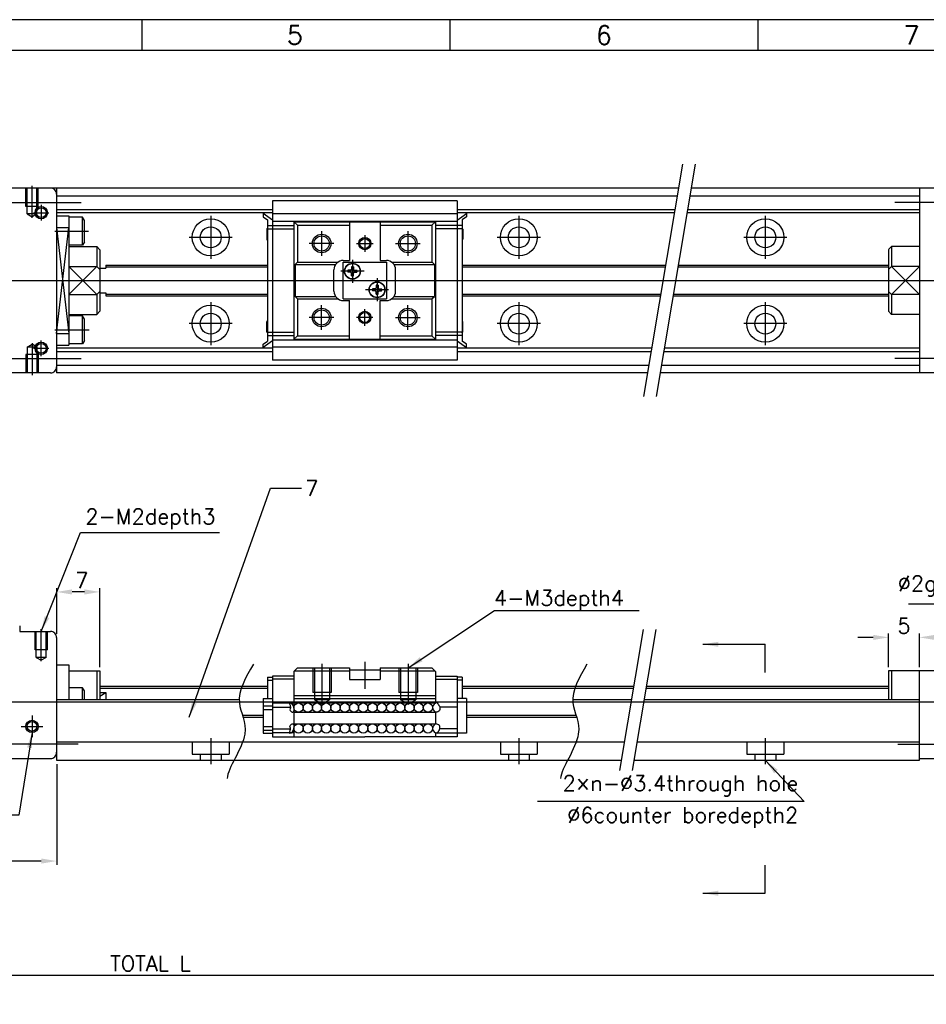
# Model space of a CAD drawing. Extents: x -129 to 281, y -129 to 158.
# Tile 6 of 7: x 56 to 204, y -2 to 158. Entities that reach past the tile are written whole.
import ezdxf
from ezdxf.enums import TextEntityAlignment as Align
from ezdxf.lldxf.tags import DXFTag

# ---------------------------------------------------------------- set-up
doc = ezdxf.new("R2010")
doc.units = 0
doc.header["$MEASUREMENT"] = 0
for name, color, linetype in [('CENTER', 1, 'CENTER'), ('DIMS', 6, 'Continuous'), ('OBJECT', 7, 'Continuous')]:
    doc.layers.add(name, color=color, linetype=linetype)
doc.styles.get("Standard").update_dxf_attribs({"font": 'simplex.shx', "bigfont": 'bigfont.shx'})
tags = doc.linetypes.add('CENTER', pattern=[17.5, 13, -1.5, 1.5, -1.5]).pattern_tags.tags
tags[10:11] = [DXFTag(74, 4), DXFTag(75, 0), DXFTag(340, '0'), DXFTag(46, 1.0), DXFTag(50, 0.0), DXFTag(44, 0.0), DXFTag(45, 0.0)]
tags[8:9] = [DXFTag(74, 4), DXFTag(75, 0), DXFTag(340, '0'), DXFTag(46, 1.0), DXFTag(50, 0.0), DXFTag(44, 0.0), DXFTag(45, 0.0)]
tags[6:7] = [DXFTag(74, 4), DXFTag(75, 0), DXFTag(340, '0'), DXFTag(46, 1.0), DXFTag(50, 0.0), DXFTag(44, 0.0), DXFTag(45, 0.0)]
tags[4:5] = [DXFTag(74, 4), DXFTag(75, 0), DXFTag(340, '0'), DXFTag(46, 1.0), DXFTag(50, 0.0), DXFTag(44, 0.0), DXFTag(45, 0.0)]
tags = doc.linetypes.add('HIDDEN', pattern=[9.525, 6.35, -3.175]).pattern_tags.tags
tags[6:7] = [DXFTag(74, 4), DXFTag(75, 0), DXFTag(340, '0'), DXFTag(46, 1.0), DXFTag(50, 0.0), DXFTag(44, 0.0), DXFTag(45, 0.0)]
tags[4:5] = [DXFTag(74, 4), DXFTag(75, 0), DXFTag(340, '0'), DXFTag(46, 1.0), DXFTag(50, 0.0), DXFTag(44, 0.0), DXFTag(45, 0.0)]
doc.dimstyles.get("Standard").update_dxf_attribs({"dimtxt": 2.5, "dimasz": 2.5, "dimexe": 0.625, "dimexo": 0.625, "dimtad": 1, "dimdec": 3, "dimdsep": 46, "dimtxsty": 'Standard', "dimcen": 2.5, "dimadec": 0, "dimazin": 0, "dimtfac": 1, "dimtdec": 3, "dimtofl": 0, "dimtmove": 0, "dimatfit": 3, "dimfxl": 1, "dimtolj": 1, "dimtzin": 0, "dimarcsym": 0})

# ---------------------------------------------------------------- blocks, each defined once
blk = doc.blocks.new('*D9')
at = {"layer": 'DEFPOINTS', "color": 0}
for p in [(-66.57, 41.06), (212.43, 38.77), (212.43, 2.63)]:
    blk.add_point(p, dxfattribs=at)
at = {"layer": 'DIMS', "color": 0}
for p, q in [((-66.57, 40.43), (-66.57, 2.01)), ((212.43, 38.15), (212.43, 2.01)), ((-64.07, 2.63), (209.93, 2.63))]:
    blk.add_line(p, q, dxfattribs=at)
for points in [[(-64.07, 3.05), (-64.07, 2.21), (-66.57, 2.63)], [(209.93, 3.05), (209.93, 2.21), (212.43, 2.63)]]:
    blk.add_solid(points, dxfattribs=at)
at = {"layer": 'DIMS', "color": 0, "insert": (77.65, 4.51), "char_height": 2.5, "attachment_point": 5}
blk.add_mtext('\\A1;TOTAL L', dxfattribs=at)
blk = doc.blocks.new('*D19')
at = {"layer": 'DEFPOINTS', "color": 0}
for p in [(62.43, 37.47), (18.43, 32.97), (18.43, 21.14)]:
    blk.add_point(p, dxfattribs=at)
at = {"layer": 'DIMS', "color": 0}
for p, q in [((62.43, 36.85), (62.43, 20.51)), ((18.43, 32.35), (18.43, 20.51)), ((59.93, 21.14), (20.93, 21.14))]:
    blk.add_line(p, q, dxfattribs=at)
for points in [[(20.93, 21.55), (20.93, 20.72), (18.43, 21.14)], [(59.93, 21.55), (59.93, 20.72), (62.43, 21.14)]]:
    blk.add_solid(points, dxfattribs=at)
at = {"layer": 'DIMS', "color": 0, "insert": (38.81, 23.01), "char_height": 2.5, "attachment_point": 5}
blk.add_mtext('\\A1;44', dxfattribs=at)
blk = doc.blocks.new('*D37')
at = {"layer": 'DEFPOINTS', "color": 0}
for p in [(62.43, 64.78), (62.43, 57.37), (69.43, 51.97)]:
    blk.add_point(p, dxfattribs=at)
at = {"layer": 'DIMS', "color": 0}
for p, q in [((62.43, 58), (62.43, 65.41)), ((66.93, 64.78), (64.93, 64.78)), ((69.43, 52.6), (69.43, 65.41))]:
    blk.add_line(p, q, dxfattribs=at)
for points in [[(64.93, 65.2), (64.93, 64.36), (62.43, 64.78)], [(66.93, 65.2), (66.93, 64.36), (69.43, 64.78)]]:
    blk.add_solid(points, dxfattribs=at)
at = {"layer": 'DIMS', "color": 0, "insert": (66.51, 66.66), "char_height": 2.5, "attachment_point": 5}
blk.add_mtext('\\A1;7', dxfattribs=at)
blk = doc.blocks.new('*D38')
at = {"layer": 'DEFPOINTS', "color": 0}
for p in [(202.43, 57.41), (197.43, 51.97), (202.43, 51.97)]:
    blk.add_point(p, dxfattribs=at)
at = {"layer": 'DIMS', "color": 0}
for p, q in [((197.43, 52.6), (197.43, 58.03)), ((202.43, 52.6), (202.43, 58.03)), ((194.93, 57.41), (192.43, 57.41)), ((204.93, 57.41), (207.43, 57.41))]:
    blk.add_line(p, q, dxfattribs=at)
for points in [[(194.93, 57.82), (194.93, 56.99), (197.43, 57.41)], [(204.93, 57.82), (204.93, 56.99), (202.43, 57.41)]]:
    blk.add_solid(points, dxfattribs=at)
at = {"layer": 'DIMS', "color": 0, "insert": (199.93, 59.28), "char_height": 2.5, "attachment_point": 5}
blk.add_mtext('\\A1;5', dxfattribs=at)

msp = doc.modelspace()

# ---------------------------------------------------------------- linework, layer by layer
at = {"layer": 'CENTER'}
for p, q in [((163.9659, 134.1444), (157.6304, 96.4767)), ((166.0361, 134.1444), (159.7007, 96.4767)), ((58.4265, 125.4407), (58.4265, 130.6351)), ((52.8849, 127.935), (66.4265, 127.935)), ((211.9682, 127.935), (198.4265, 127.935)), ((58.6765, 126.285), (61.1765, 126.285)), ((59.9265, 127.535), (59.9265, 125.035)), ((87.4265, 125.785), (87.4265, 118.785)), ((137.4265, 125.785), (137.4265, 118.785)), ((177.4265, 125.785), (177.4265, 118.785)), ((62.1265, 123.285), (67.6017, 123.285)), ((105.4266, 123.285), (105.4266, 119.285)), ((119.4265, 123.285), (119.4265, 119.285)), ((90.9265, 122.285), (83.9265, 122.285)), ((112.4265, 122.6122), (112.4265, 119.939)), ((140.9265, 122.285), (133.9265, 122.285)), ((180.9265, 122.285), (173.9265, 122.285)), ((107.4265, 121.285), (103.4266, 121.285)), ((111.0994, 121.285), (113.7725, 121.285)), ((117.4265, 121.285), (121.4265, 121.285)), ((110.4265, 118.66), (110.4265, 114.91)), ((112.3015, 116.785), (108.5515, 116.785)), ((-64.2735, 115.285), (212.4265, 115.285)), ((114.4265, 115.66), (114.4265, 111.91)), ((116.3015, 113.785), (112.5515, 113.785)), ((87.4265, 111.785), (87.4265, 104.785)), ((137.4265, 111.785), (137.4265, 104.785)), ((177.4265, 111.785), (177.4265, 104.785)), ((105.4266, 107.285), (105.4266, 111.285)), ((112.4265, 107.9579), (112.4265, 110.631)), ((119.4265, 107.285), (119.4265, 111.285)), ((107.4265, 109.285), (103.4265, 109.285)), ((113.7537, 109.285), (111.0805, 109.285)), ((117.4265, 109.285), (121.4265, 109.285)), ((62.1265, 107.285), (67.6904, 107.285)), ((90.9265, 108.285), (83.9265, 108.285)), ((140.9265, 108.285), (133.9265, 108.285)), ((180.9265, 108.285), (173.9265, 108.285)), ((59.9265, 103.035), (59.9265, 105.535)), ((58.4265, 105.1293), (58.4265, 99.935)), ((58.6765, 104.285), (61.1765, 104.285)), ((52.8849, 102.635), (66.4265, 102.635)), ((211.9682, 102.635), (198.4265, 102.635)), ((59.9265, 53.5287), (59.9265, 58.7231)), ((157.5882, 58.7016), (153.7407, 35.8262)), ((159.6584, 58.7016), (155.8109, 35.8262)), ((-64.2735, 46.973), (212.4265, 46.973)), ((58.4265, 44.723), (58.4265, 41.223)), ((56.6765, 42.973), (60.1765, 42.973)), ((65.9265, 40.073), (52.6627, 40.073)), ((87.4265, 41.073), (87.4265, 36.873)), ((137.4265, 41.073), (137.4265, 36.873)), ((137.4265, 41.073), (137.4265, 36.873)), ((137.4265, 41.073), (137.4265, 36.873)), ((177.4265, 41.073), (177.4265, 36.873)), ((177.4265, 41.073), (177.4265, 36.873)), ((177.4265, 41.073), (177.4265, 36.873)), ((177.4265, 41.073), (177.4265, 36.873)), ((177.4265, 41.073), (177.4265, 36.873)), ((177.4265, 41.073), (177.4265, 36.873)), ((198.9265, 40.073), (212.1904, 40.073))]:
    msp.add_line(p, q, dxfattribs=at)
at = {"layer": 'CENTER', "ltscale": 0.5}
for p, q in [((105.4765, 53.098), (105.4765, 46.973)), ((112.4265, 53.4248), (112.4265, 49.0474)), ((119.4765, 53.098), (119.4765, 46.973))]:
    msp.add_line(p, q, dxfattribs=at)
at = {"layer": 'DIMS'}
msp.add_lwpolyline([(-128.7157, -129.4208), (281.2843, -129.4208), (281.2843, 157.5792), (-128.7157, 157.5792)], close=True, dxfattribs=at)
at = {"layer": 'OBJECT'}
for p, q in [((76.2843, 152.5792), (76.2843, 157.5792)), ((126.2843, 152.5792), (126.2843, 157.5792)), ((176.2843, 152.5792), (176.2843, 157.5792)), ((61.4265, 130.285), (19.4265, 130.285)), ((163.3168, 130.285), (61.4265, 130.285)), ((62.4265, 130.285), (62.4265, 100.285)), ((211.4265, 130.285), (165.387, 130.285)), ((202.4265, 130.285), (202.4265, 100.285)), ((62.4265, 129.0095), (163.1022, 129.0095)), ((127.4265, 128.2022), (97.4266, 128.2022)), ((97.4266, 128.2022), (97.4266, 102.3679)), ((127.4265, 128.2022), (127.4265, 102.3679)), ((165.1725, 129.0095), (202.4265, 129.0095)), ((62.4265, 126.7745), (97.4266, 126.7745)), ((97.4266, 126.285), (62.4265, 126.285)), ((95.9266, 126.285), (95.9266, 125.635)), ((127.4265, 126.7745), (162.7263, 126.7745)), ((162.644, 126.285), (127.4265, 126.285)), ((128.9265, 126.285), (128.9265, 125.635)), ((202.4265, 126.285), (164.7142, 126.285)), ((164.7965, 126.7745), (202.4265, 126.7745)), ((62.4265, 125.785), (64.4265, 125.785)), ((64.4265, 125.785), (64.4265, 104.785)), ((66.6377, 125.535), (64.4265, 125.535)), ((66.6377, 121.035), (66.6377, 125.535)), ((66.9264, 125.0352), (66.6379, 125.535)), ((66.9265, 121.535), (66.9265, 125.035)), ((97.4265, 125.0637), (95.9265, 126.1351)), ((95.9265, 125.6351), (96.6265, 125.1351)), ((96.6266, 125.135), (96.6266, 105.4351)), ((127.4265, 126.085), (97.4266, 126.085)), ((97.4266, 124.885), (127.4265, 124.885)), ((101.5265, 124.285), (100.9265, 124.785)), ((100.9266, 124.885), (100.9266, 105.685)), ((100.9266, 124.785), (123.9265, 124.785)), ((109.9265, 124.785), (109.9265, 118.535)), ((114.9265, 124.785), (114.9265, 118.535)), ((123.3265, 124.2851), (123.9265, 124.7851)), ((123.9265, 124.885), (123.9265, 105.685)), ((127.4265, 125.0636), (128.9265, 126.135)), ((128.9266, 125.635), (128.2265, 125.135)), ((128.2265, 125.135), (128.2265, 105.4351)), ((62.4265, 123.9019), (64.4265, 106.6682)), ((62.4265, 106.6682), (64.4266, 123.9019)), ((62.4265, 123.9019), (64.4265, 123.9019)), ((96.5266, 123.585), (96.5266, 121.985)), ((96.6266, 124.185), (100.9266, 124.185)), ((96.6266, 123.685), (100.9266, 123.685)), ((101.5266, 124.285), (101.5266, 118.285)), ((101.5266, 124.285), (109.9265, 124.285)), ((114.9265, 124.285), (123.3265, 124.285)), ((123.3265, 124.285), (123.3265, 118.285)), ((128.2265, 124.185), (123.9265, 124.185)), ((128.2265, 123.685), (123.9265, 123.685)), ((128.3265, 123.585), (128.3265, 121.985)), ((66.9264, 121.5353), (66.6376, 121.0351)), ((66.6377, 121.035), (64.4265, 121.035)), ((64.4265, 120.785), (68.9265, 120.785)), ((68.9265, 120.785), (68.9265, 117.5763)), ((68.9265, 120.785), (69.4265, 120.285)), ((69.4265, 120.285), (69.4265, 110.2851)), ((197.9265, 120.7851), (197.4265, 120.2851)), ((197.4265, 120.285), (197.4265, 110.2851)), ((202.4265, 120.785), (197.9265, 120.785)), ((197.9265, 120.785), (197.9265, 117.5763)), ((101.5265, 118.285), (101.1265, 117.885)), ((101.5266, 118.285), (108.0974, 118.285)), ((108.9265, 118.535), (109.9265, 118.535)), ((108.9265, 118.285), (115.9265, 118.285)), ((108.9265, 112.285), (108.9265, 118.285)), ((114.9265, 118.535), (115.9265, 118.535)), ((115.9265, 118.285), (115.9265, 112.285)), ((116.7557, 118.285), (123.3265, 118.285)), ((123.3265, 118.2851), (123.7265, 117.8851)), ((64.4265, 117.5763), (68.9265, 117.5763)), ((68.9265, 117.5763), (64.4265, 112.9938)), ((64.4265, 117.5763), (68.9265, 112.9938)), ((68.9265, 117.5763), (69.4265, 117.0763)), ((69.4265, 117.285), (70.4265, 117.285)), ((70.4265, 117.785), (96.6266, 117.785)), ((70.4265, 117.785), (70.4265, 117.285)), ((70.4265, 117.485), (96.6266, 117.485)), ((101.1265, 117.885), (107.6906, 117.885)), ((101.1265, 117.885), (101.1265, 112.685)), ((107.4265, 113.535), (107.4265, 117.035)), ((110.0932, 116.9517), (109.6953, 116.9517)), ((110.0932, 116.6184), (109.6953, 116.6184)), ((110.2599, 117.5163), (110.2599, 117.1184)), ((110.5932, 117.5163), (110.5932, 117.1184)), ((110.7599, 116.9517), (111.1578, 116.9517)), ((110.7599, 116.6184), (111.1578, 116.6184)), ((117.1624, 117.885), (123.7265, 117.885)), ((117.4265, 113.535), (117.4265, 117.035)), ((123.7265, 117.885), (123.7265, 112.685)), ((128.2265, 117.785), (161.2143, 117.785)), ((128.2265, 117.485), (161.1639, 117.485)), ((163.2341, 117.485), (197.4265, 117.485)), ((163.2846, 117.785), (197.4265, 117.785)), ((197.9265, 117.5763), (197.4265, 117.0763)), ((202.4265, 117.5764), (197.9265, 112.9938)), ((202.4265, 117.5763), (197.9265, 117.5763)), ((197.9265, 117.5763), (202.4265, 112.9937)), ((110.2599, 116.0538), (110.2599, 116.4517)), ((110.5932, 116.0538), (110.5932, 116.4517)), ((68.9265, 112.9937), (69.4265, 113.4937)), ((114.0932, 113.9517), (113.6953, 113.9517)), ((114.0932, 113.6184), (113.6953, 113.6184)), ((114.2599, 114.5163), (114.2599, 114.1184)), ((114.2599, 113.0538), (114.2599, 113.4517)), ((114.5932, 114.5163), (114.5932, 114.1184)), ((114.5932, 113.0538), (114.5932, 113.4517)), ((114.7599, 113.9517), (115.1578, 113.9517)), ((114.7599, 113.6184), (115.1578, 113.6184)), ((197.9265, 112.9937), (197.4265, 113.4938)), ((64.4265, 112.9937), (68.9265, 112.9937)), ((68.9265, 112.9937), (68.9265, 109.785)), ((69.4265, 113.285), (70.4265, 113.285)), ((70.4265, 113.285), (70.4265, 112.785)), ((70.4265, 113.085), (96.6266, 113.085)), ((70.4265, 112.785), (96.6266, 112.785)), ((101.1265, 112.685), (107.6906, 112.685)), ((101.1266, 112.685), (101.5265, 112.285)), ((101.5266, 112.285), (101.5266, 106.285)), ((101.5266, 112.285), (108.0974, 112.285)), ((108.9265, 112.285), (115.9265, 112.285)), ((108.9265, 112.035), (109.9265, 112.035)), ((109.9265, 105.785), (109.9265, 112.035)), ((114.9265, 105.785), (114.9265, 112.035)), ((114.9265, 112.035), (115.9265, 112.035)), ((116.7557, 112.285), (123.3265, 112.285)), ((117.1624, 112.685), (123.7265, 112.685)), ((123.3265, 112.285), (123.7265, 112.685)), ((123.3265, 112.285), (123.3265, 106.285)), ((128.2265, 113.085), (160.4238, 113.085)), ((128.2265, 112.785), (160.3734, 112.785)), ((162.4436, 112.785), (197.4265, 112.785)), ((162.4941, 113.085), (197.4265, 113.085)), ((202.4265, 112.9937), (197.9265, 112.9937)), ((197.9265, 112.9937), (197.9265, 109.785)), ((69.4265, 110.285), (68.9265, 109.785)), ((197.4265, 110.2851), (197.9265, 109.7851)), ((64.4265, 109.785), (68.9265, 109.785)), ((66.6377, 109.535), (64.4265, 109.535)), ((66.6377, 105.035), (66.6377, 109.535)), ((66.9264, 109.0352), (66.6379, 109.5351)), ((66.9265, 105.535), (66.9265, 109.035)), ((96.5266, 106.985), (96.5266, 108.585)), ((128.3265, 106.985), (128.3265, 108.585)), ((202.4265, 109.785), (197.9265, 109.785)), ((62.4265, 106.6682), (64.4265, 106.6682)), ((66.9264, 105.5353), (66.6376, 105.0351)), ((97.4266, 105.5065), (95.9266, 104.4351)), ((95.9266, 104.935), (96.6266, 105.435)), ((96.6266, 106.885), (100.9266, 106.885)), ((96.6266, 106.385), (100.9266, 106.385)), ((97.4266, 105.685), (127.4265, 105.685)), ((101.5265, 106.285), (100.9265, 105.785)), ((100.9266, 105.785), (123.9265, 105.785)), ((101.5266, 106.285), (109.9265, 106.285)), ((114.9265, 106.285), (123.3265, 106.285)), ((123.3265, 106.285), (123.9265, 105.785)), ((128.2265, 106.885), (123.9265, 106.885)), ((128.2265, 106.385), (123.9265, 106.385)), ((127.4265, 105.5065), (128.9265, 104.4351)), ((128.9265, 104.9351), (128.2265, 105.4351)), ((62.4265, 104.785), (64.4265, 104.785)), ((97.4266, 104.285), (62.4265, 104.285)), ((62.4265, 103.7956), (97.4266, 103.7956)), ((66.6377, 105.035), (64.4265, 105.035)), ((95.9266, 104.285), (95.9266, 104.9351)), ((127.4265, 104.485), (97.4266, 104.485)), ((158.9437, 104.285), (127.4265, 104.285)), ((127.4265, 103.7956), (158.8614, 103.7956)), ((128.9265, 104.285), (128.9265, 104.9351)), ((160.9316, 103.7956), (202.4265, 103.7956)), ((202.4265, 104.285), (161.014, 104.285)), ((127.4265, 102.3679), (97.4266, 102.3679)), ((62.4265, 101.5605), (158.4855, 101.5605)), ((160.5557, 101.5605), (202.4265, 101.5605)), ((61.4265, 100.285), (19.4265, 100.285)), ((158.271, 100.285), (62.4265, 100.285)), ((211.4265, 100.285), (160.3412, 100.285)), ((56.4265, 59.273), (56.4265, 58.373)), ((56.4265, 58.373), (61.4265, 58.373)), ((62.4265, 57.373), (62.4265, 37.473)), ((177.4265, 51.7325), (177.4265, 56.2882)), ((62.4265, 52.973), (64.4265, 52.973)), ((64.4265, 52.973), (64.4265, 47.323)), ((64.4265, 51.973), (69.4265, 51.973)), ((68.9265, 51.973), (68.9265, 47.323)), ((69.4265, 51.973), (69.4265, 47.323)), ((100.9265, 51.123), (97.4265, 51.123)), ((97.4265, 51.123), (97.4265, 41.301)), ((101.5265, 52.473), (100.9265, 51.873)), ((100.9265, 51.873), (100.9265, 41.301)), ((101.0266, 51.973), (109.9265, 51.973)), ((101.5266, 52.473), (109.9265, 52.473)), ((109.9265, 52.473), (109.9265, 50.573)), ((109.9265, 52.173), (114.9265, 52.173)), ((114.9265, 52.473), (123.3265, 52.473)), ((114.9265, 52.473), (114.9265, 50.573)), ((114.9265, 51.973), (123.8265, 51.973)), ((123.3265, 52.473), (123.9265, 51.873)), ((123.9265, 51.873), (123.9265, 46.7268)), ((123.9265, 51.123), (127.4265, 51.123)), ((127.4265, 51.123), (127.4265, 41.301)), ((127.4265, 51.123), (127.4265, 47.323)), ((211.4265, 51.973), (197.4265, 51.973)), ((197.4265, 51.973), (197.4265, 47.323)), ((197.9265, 51.973), (197.9265, 47.323)), ((202.4265, 37.473), (202.4265, 51.973)), ((96.6265, 50.981), (97.4265, 50.981)), ((96.6265, 50.981), (96.6265, 47.473)), ((96.6265, 50.481), (97.4265, 50.481)), ((100.9265, 50.623), (97.4265, 50.623)), ((109.9265, 50.573), (114.9265, 50.573)), ((123.9265, 50.623), (127.4265, 50.623)), ((128.2265, 50.981), (127.4265, 50.981)), ((128.2265, 50.481), (127.4265, 50.481)), ((128.2265, 50.981), (128.2265, 47.473)), ((66.6377, 49.223), (64.4265, 49.223)), ((66.6377, 47.323), (66.6377, 49.223)), ((66.9264, 48.7232), (66.6379, 49.223)), ((66.9265, 47.323), (66.9265, 48.723)), ((69.4265, 49.473), (96.6265, 49.473)), ((69.4265, 48.473), (70.4265, 48.473)), ((69.4265, 47.8731), (70.4265, 48.473)), ((70.4265, 48.473), (70.4265, 47.323)), ((100.9265, 47.973), (123.9265, 47.973)), ((128.2265, 49.473), (156.036, 49.473)), ((158.1062, 49.473), (197.4265, 49.473)), ((62.4265, 47.323), (92.0586, 47.323)), ((95.9265, 47.473), (95.9265, 41.8627)), ((95.9265, 47.473), (97.4265, 47.473)), ((95.9265, 46.3197), (97.4265, 46.3197)), ((97.4265, 46.7697), (123.9265, 46.7697)), ((100.9265, 47.473), (123.9265, 47.473)), ((128.9265, 47.473), (127.4265, 47.473)), ((128.9265, 47.473), (128.9265, 41.8627)), ((128.9265, 47.473), (128.9265, 47.323)), ((128.9265, 47.473), (128.9265, 47.323)), ((146.1838, 47.323), (155.6744, 47.323)), ((157.7446, 47.323), (202.4265, 47.323)), ((95.9265, 45.7197), (97.4265, 45.7197)), ((97.4265, 46.1081), (100.3929, 46.1081)), ((100.9265, 45.2697), (123.9265, 45.2697)), ((123.9265, 45.3126), (123.9265, 43.3526)), ((127.4265, 46.1081), (124.5837, 46.1081)), ((92.6736, 44.473), (95.9265, 44.473)), ((100.9265, 43.3955), (123.9265, 43.3955)), ((128.9265, 44.473), (146.7988, 44.473)), ((95.9265, 42.9455), (97.4265, 42.9455)), ((95.9265, 42.3455), (97.4265, 42.3455)), ((95.9265, 41.8627), (97.4265, 41.8627)), ((97.4265, 42.5571), (100.3929, 42.5571)), ((100.9265, 41.9073), (97.4265, 41.9073)), ((123.9265, 41.9384), (123.9265, 41.301)), ((123.9265, 41.9073), (127.4265, 41.9073)), ((127.4265, 42.5571), (124.5837, 42.5571)), ((128.9265, 41.8627), (127.4265, 41.8627)), ((62.4265, 40.473), (154.5222, 40.473)), ((97.4265, 41.301), (112.4265, 41.301)), ((127.4265, 41.301), (112.4265, 41.301)), ((156.5925, 40.473), (202.4265, 40.473)), ((19.4265, 37.773), (61.4265, 37.773)), ((62.4265, 37.473), (154.0176, 37.473)), ((156.0879, 37.473), (202.4265, 37.473)), ((202.4265, 37.773), (211.4265, 37.773)), ((177.4265, 15.923), (177.4265, 20.4788))]:
    msp.add_line(p, q, dxfattribs=at)
at = {"layer": 'OBJECT', "linetype": 'HIDDEN', "ltscale": 0.5}
for p, q in [((57.4265, 127.285), (57.4265, 130.285)), ((57.6265, 126.085), (57.6265, 130.285)), ((59.2265, 126.085), (59.2265, 130.285)), ((59.4265, 127.285), (59.4265, 130.285)), ((59.4265, 127.285), (57.4265, 127.285)), ((57.6265, 126.0851), (58.4265, 125.6232)), ((59.2265, 126.085), (57.6265, 126.085)), ((59.2265, 126.085), (58.4265, 125.6232)), ((57.6265, 104.485), (58.4265, 104.9469)), ((59.2265, 104.485), (57.6265, 104.485)), ((57.6265, 104.485), (57.6265, 100.285)), ((59.2265, 104.4851), (58.4265, 104.9469)), ((59.2265, 104.485), (59.2265, 100.285)), ((59.4265, 103.285), (57.4265, 103.285)), ((57.4265, 103.285), (57.4265, 100.285)), ((59.4265, 103.285), (59.4265, 100.285)), ((58.9265, 55.373), (58.9265, 58.373)), ((59.1265, 54.173), (59.1265, 58.373)), ((60.7265, 54.173), (60.7265, 58.373)), ((60.9265, 55.373), (60.9265, 58.373)), ((60.9265, 55.373), (58.9265, 55.373)), ((59.1265, 54.173), (59.9265, 53.7111)), ((60.7265, 54.173), (59.1265, 54.173)), ((60.7265, 54.173), (59.9265, 53.7111)), ((103.9765, 52.473), (103.9765, 48.473)), ((104.247, 52.473), (104.247, 47.273)), ((106.706, 52.473), (106.706, 47.273)), ((106.9765, 52.473), (106.9765, 48.473)), ((117.9765, 52.473), (117.9765, 48.473)), ((118.247, 52.473), (118.247, 47.273)), ((120.706, 52.473), (120.706, 47.273)), ((120.9765, 52.473), (120.9765, 48.473)), ((69.4265, 49.173), (96.6265, 49.173)), ((106.9765, 48.473), (103.9765, 48.473)), ((120.9765, 48.473), (117.9765, 48.473)), ((128.2265, 49.173), (155.9855, 49.173)), ((158.0557, 49.173), (197.4265, 49.173)), ((106.706, 47.273), (104.247, 47.273)), ((105.4766, 46.5632), (104.247, 47.273)), ((105.4765, 46.5632), (106.706, 47.273)), ((120.706, 47.273), (118.247, 47.273)), ((119.4765, 46.5632), (118.247, 47.273)), ((119.4765, 46.5632), (120.706, 47.273)), ((92.5837, 44.773), (95.9265, 44.773)), ((128.9265, 44.773), (146.7089, 44.773)), ((84.4265, 40.473), (84.4265, 38.473)), ((90.4265, 40.473), (90.4265, 38.473)), ((134.4265, 40.473), (134.4265, 38.473)), ((134.4265, 40.473), (134.4265, 38.473)), ((134.4265, 40.473), (134.4265, 38.473)), ((140.4265, 40.473), (140.4265, 38.473)), ((140.4265, 40.473), (140.4265, 38.473)), ((140.4265, 40.473), (140.4265, 38.473)), ((174.4265, 40.473), (174.4265, 38.473)), ((174.4265, 40.473), (174.4265, 38.473)), ((174.4265, 40.473), (174.4265, 38.473)), ((174.4265, 40.473), (174.4265, 38.473)), ((174.4265, 40.473), (174.4265, 38.473)), ((174.4265, 40.473), (174.4265, 38.473)), ((180.4265, 40.473), (180.4265, 38.473)), ((180.4265, 40.473), (180.4265, 38.473)), ((180.4265, 40.473), (180.4265, 38.473)), ((180.4265, 40.473), (180.4265, 38.473)), ((180.4265, 40.473), (180.4265, 38.473)), ((180.4265, 40.473), (180.4265, 38.473)), ((84.4265, 38.473), (90.4265, 38.473)), ((85.7265, 38.473), (85.7265, 37.473)), ((89.1265, 38.473), (89.1265, 37.473)), ((134.4265, 38.473), (140.4265, 38.473)), ((134.4265, 38.473), (140.4265, 38.473)), ((134.4265, 38.473), (140.4265, 38.473)), ((135.7265, 38.473), (135.7265, 37.473)), ((135.7265, 38.473), (135.7265, 37.473)), ((135.7265, 38.473), (135.7265, 37.473)), ((139.1265, 38.473), (139.1265, 37.473)), ((139.1265, 38.473), (139.1265, 37.473)), ((139.1265, 38.473), (139.1265, 37.473)), ((174.4265, 38.473), (180.4265, 38.473)), ((174.4265, 38.473), (180.4265, 38.473)), ((174.4265, 38.473), (180.4265, 38.473)), ((174.4265, 38.473), (180.4265, 38.473)), ((174.4265, 38.473), (180.4265, 38.473)), ((174.4265, 38.473), (180.4265, 38.473)), ((175.7265, 38.473), (175.7265, 37.473)), ((175.7265, 38.473), (175.7265, 37.473)), ((175.7265, 38.473), (175.7265, 37.473)), ((175.7265, 38.473), (175.7265, 37.473)), ((175.7265, 38.473), (175.7265, 37.473)), ((175.7265, 38.473), (175.7265, 37.473)), ((179.1265, 38.473), (179.1265, 37.473)), ((179.1265, 38.473), (179.1265, 37.473)), ((179.1265, 38.473), (179.1265, 37.473)), ((179.1265, 38.473), (179.1265, 37.473)), ((179.1265, 38.473), (179.1265, 37.473)), ((179.1265, 38.473), (179.1265, 37.473))]:
    msp.add_line(p, q, dxfattribs=at)
at = {"layer": 'OBJECT'}
msp.add_lwpolyline([(-123.7157, -124.4208), (276.2843, -124.4208), (276.2843, 152.5792), (-123.7157, 152.5792)], close=True, dxfattribs=at)
at = {"layer": 'OBJECT', "linetype": 'HIDDEN', "ltscale": 0.5}
for centre, radius in [((59.9265, 126.285), 1), ((105.4266, 121.285), 1.5), ((112.4359, 121.2756), 1), ((119.4265, 121.285), 1.5), ((105.4266, 109.285), 1.5), ((112.4265, 109.285), 1), ((119.4265, 109.285), 1.5), ((59.9265, 104.285), 1), ((58.4265, 42.973), 1)]:
    msp.add_circle(centre, radius, dxfattribs=at)
at = {"layer": 'OBJECT'}
for centre, radius in [((59.9265, 126.285), 0.8), ((87.4265, 122.285), 3), ((137.4265, 122.285), 3), ((177.4265, 122.285), 3), ((87.4265, 122.285), 1.7), ((137.4265, 122.285), 1.7), ((177.4265, 122.285), 1.7), ((105.4266, 121.285), 1.2295), ((112.4359, 121.2756), 0.8), ((119.4265, 121.285), 1.2295), ((110.4265, 116.785), 1.3), ((110.4265, 116.785), 1.25), ((114.4265, 113.785), 1.3), ((114.4265, 113.785), 1.25), ((87.4265, 108.285), 3), ((105.4266, 109.285), 1.2295), ((119.4265, 109.285), 1.2295), ((137.4265, 108.285), 3), ((177.4265, 108.285), 3), ((87.4265, 108.285), 1.7), ((112.4265, 109.285), 0.8), ((137.4265, 108.285), 1.7), ((177.4265, 108.285), 1.7), ((59.9265, 104.285), 0.8), ((101.6765, 46.0197), 0.75), ((103.1765, 46.0197), 0.75), ((104.6765, 46.0197), 0.75), ((106.1765, 46.0197), 0.75), ((107.6765, 46.0197), 0.75), ((109.1765, 46.0197), 0.75), ((110.6765, 46.0197), 0.75), ((112.1765, 46.0197), 0.75), ((113.6765, 46.0197), 0.75), ((115.1765, 46.0197), 0.75), ((116.6765, 46.0197), 0.75), ((118.1765, 46.0197), 0.75), ((119.6765, 46.0197), 0.75), ((121.1765, 46.0197), 0.75), ((122.6765, 46.0197), 0.75), ((58.4265, 42.973), 0.8), ((101.6765, 42.6455), 0.75), ((103.1765, 42.6455), 0.75), ((104.6765, 42.6455), 0.75), ((106.1765, 42.6455), 0.75), ((107.6765, 42.6455), 0.75), ((109.1765, 42.6455), 0.75), ((110.6765, 42.6455), 0.75), ((112.1765, 42.6455), 0.75), ((113.6765, 42.6455), 0.75), ((115.1765, 42.6455), 0.75), ((116.6765, 42.6455), 0.75), ((118.1765, 42.6455), 0.75), ((119.6765, 42.6455), 0.75), ((121.1765, 42.6455), 0.75), ((122.6765, 42.6455), 0.75)]:
    msp.add_circle(centre, radius, dxfattribs=at)
for centre, radius, start, end in [((61.4265, 129.285), 1, 0, 90.000003), ((96.7266, 123.585), 0.2, 120.000003, 180.000005), ((128.1265, 123.585), 0.2, 0, 60.000002), ((96.7266, 121.985), 0.2, 179.999991, 240.000007), ((128.1265, 121.985), 0.2, 299.999998, 0), ((108.9265, 117.035), 1.5, 90.000003, 180.000005), ((115.9265, 117.035), 1.5, 0, 90.000003), ((110.4265, 116.785), 0.75, 167.160411, 192.839586), ((110.0932, 117.1184), 0.1667, 269.999997, 0.000009), ((110.0932, 116.4517), 0.1667, 359.99999, 89.999996), ((110.4265, 116.785), 0.75, 77.160408, 102.839583), ((110.7599, 117.1184), 0.1667, 180.000009, 269.999997), ((110.7599, 116.4517), 0.1667, 89.999996, 180.000005), ((110.4265, 116.785), 0.75, 347.16041, 12.839589), ((110.4265, 116.785), 0.75, 257.160417, 282.839592), ((108.9265, 113.535), 1.5, 180.000009, 269.999997), ((114.4265, 113.785), 0.75, 167.160411, 192.839586), ((114.0932, 114.1184), 0.1667, 269.999997, 0.000009), ((114.0932, 113.4517), 0.1667, 359.99999, 89.999996), ((114.4265, 113.785), 0.75, 77.160408, 102.839583), ((114.7599, 114.1184), 0.1667, 180.000009, 269.999997), ((114.7599, 113.4517), 0.1667, 89.999996, 180.000005), ((114.4265, 113.785), 0.75, 347.16041, 12.839589), ((115.9265, 113.535), 1.5, 269.999991, 0.000001), ((114.4265, 113.785), 0.75, 257.160417, 282.839592), ((96.7266, 108.585), 0.2, 120.000003, 180.000005), ((128.1265, 108.585), 0.2, 0, 60.000002), ((96.7266, 106.985), 0.2, 179.999991, 240.000007), ((128.1265, 106.985), 0.2, 299.999998, 0), ((61.4265, 101.285), 1, 269.999997, 0), ((61.4265, 57.373), 1, 0, 90.000003), ((100.1765, 46.0197), 0.75, 360, 90), ((124.1765, 46.0197), 0.75, 90, 257.572835), ((124.1765, 42.6455), 0.75, 102.427165, 270), ((100.1765, 42.6455), 0.75, 270, 360), ((61.4265, 38.773), 1, 269.999997, 0)]:
    msp.add_arc(centre, radius, start, end, dxfattribs=at)
at = {"layer": 'OBJECT', "linetype": 'Continuous'}
for points in [[(94.3525, 53.0715), (93.1122, 50.9525), (90.9184, 47.2044), (94.519, 41.8035), (90.1754, 36.2062), (90.0813, 34.5204)], [(148.4777, 53.0715), (147.2374, 50.9525), (145.0436, 47.2044), (148.6442, 41.8035), (144.3006, 36.2062), (144.2065, 34.5204)]]:
    msp.add_open_spline(points, degree=3, knots=[0, 0, 0, 0, 6.67975763, 11.8149208, 18.16768872, 18.16768872, 18.16768872, 18.16768872], dxfattribs=at)
at = {"layer": 'OBJECT'}
for points, knots in [([(100.1765, 46.7697), (100.232, 46.6088), (100.3179, 46.36), (100.4511, 45.976), (100.1712, 45.6616), (100.4587, 45.4562), (100.6254, 45.208), (100.8442, 45.3449), (100.9075, 45.4422), (100.9315, 45.4791)], [0, 0, 0, 0, 0.517717, 0.80044372, 1.16209392, 1.450488, 1.70660793, 1.92828653, 2.06340066, 2.06340066, 2.06340066, 2.06340066]), ([(124.1765, 46.7697), (124.3131, 46.6114), (124.5996, 46.2792), (124.7071, 45.4226), (124.1843, 45.3202), (123.9265, 45.2697)], [0, 0, 0, 0, 0.63969616, 1.34262853, 2.0260642, 2.0260642, 2.0260642, 2.0260642]), ([(100.1765, 41.8955), (100.232, 42.0564), (100.3179, 42.3052), (100.4511, 42.6892), (100.1712, 43.0036), (100.4587, 43.209), (100.6254, 43.4572), (100.8442, 43.3203), (100.9075, 43.223), (100.9315, 43.1862)], [0, 0, 0, 0, 0.517717, 0.80044372, 1.16209392, 1.450488, 1.70660793, 1.92828653, 2.06340066, 2.06340066, 2.06340066, 2.06340066]), ([(124.1765, 41.8955), (124.3131, 42.0538), (124.5996, 42.386), (124.7071, 43.2426), (124.1843, 43.345), (123.9265, 43.3955)], [0, 0, 0, 0, 0.63969616, 1.34262853, 2.0260642, 2.0260642, 2.0260642, 2.0260642])]:
    msp.add_open_spline(points, degree=3, knots=knots, dxfattribs=at)

# ---------------------------------------------------------------- texts
at = {"layer": 'DIMS', "char_height": 2.5}
for s, insert, attachment_point in [('2-M2depth3', (67.0898, 78.2686), 1), ('%%C2grease nipple', (198.9116, 64.0725), 7), ('4-M3depth4', (133.4019, 65.0556), 1), ('2×n-%%C3.4through hole ', (182.7739, 31.671), 9), (' %%C6counter boredepth2', (182.7739, 26.5254), 9)]:
    msp.add_mtext(s, dxfattribs=dict(at, insert=insert, attachment_point=attachment_point))
at = {"layer": 'OBJECT'}
for s, p in [('5', (101.0809, 153.5792)), ('6', (151.2297, 153.5792)), ('7', (201.1408, 153.5792))]:
    msp.add_text(s, height=3, dxfattribs=at).set_placement(p, align=Align.CENTER)
at = {"layer": 'OBJECT', "insert": (102.7616, 82.8766), "char_height": 2.5, "attachment_point": 1}
msp.add_mtext('7', dxfattribs=at)

# ---------------------------------------------------------------- dimensions: what is measured, and where the dimension line sits
at = {"layer": 'DIMS'}
for base, p1, p2, picture, middle in [((62.4265, 64.7809), (69.4265, 51.973), (62.4265, 57.373), '*D37', (66.5103, 64.7809)), ((202.4265, 57.4069), (197.4265, 51.973), (202.4265, 51.973), '*D38', (199.9265, 59.2819)), ((18.4265, 21.1379), (62.4265, 37.473), (18.4265, 32.973), '*D19', (38.8137, 21.1379))]:
    dim = msp.add_linear_dim(base=base, p1=p1, p2=p2, dimstyle='Standard', dxfattribs=at)
    dim.commit()
    dim.dimension.update_dxf_attribs({"geometry": picture, "text_midpoint": middle})
dim = msp.add_linear_dim(base=(212.4265, 2.6307), p1=(-66.5735, 41.0591), p2=(212.4265, 38.773), text='TOTAL L', dimstyle='Standard', dxfattribs=at)
dim.commit()
dim.dimension.update_dxf_attribs({"geometry": '*D9', "text_midpoint": (77.6457, 2.6307)})

# ---------------------------------------------------------------- leaders
for points in [[(59.9265, 58.373), (66.2932, 74.4134), (88.8723, 74.4134)], [(244.4761, 49.9657), (231.7202, 62.798), (200.6558, 62.798)], [(119.4765, 52.473), (133.4712, 61.7543), (156.9755, 61.7543)], [(58.4265, 41.973), (56.2788, 28.5584), (27.4469, 28.5584)], [(177.4265, 37.473), (183.7411, 30.7809), (140.453, 30.7809)]]:
    msp.add_leader(points, dimstyle='Standard', override={"dimgap": 0.625, "dimtad": 0}, dxfattribs=at)
at = {"layer": 'OBJECT', "annotation_type": 0, "has_hookline": 1, "hookline_direction": 1}
msp.add_leader([(83.9174, 44.4521), (97.1366, 81.6266), (102.1366, 81.6266)], dimstyle='Standard', override={"dimgap": 0.625, "dimtad": 0}, dxfattribs=at)
at = {"layer": 'OBJECT'}
for points in [[(167.2894, 56.2882), (177.4265, 56.2882)], [(167.2895, 15.923), (177.4265, 15.923)]]:
    msp.add_leader(points, dimstyle='Standard', override={"dimgap": 0.625, "dimtad": 0}, dxfattribs=at)

doc.saveas('drawing.dxf')
